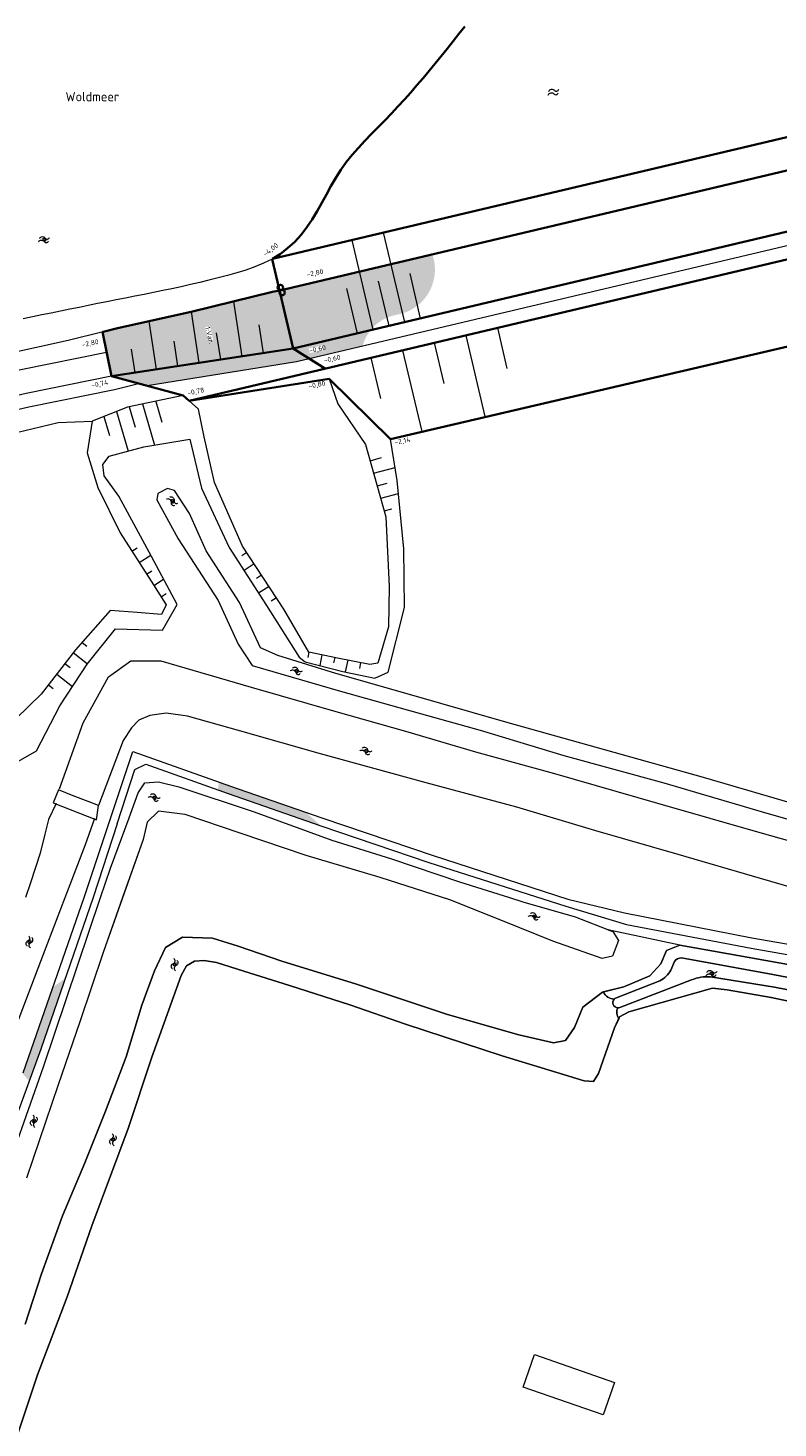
# Model space of a CAD drawing. Header units: metres. Extents: x 239845 to 242720, y 580286 to 584200.
# Tile 22 of 113: x 240252 to 240391, y 582402 to 582661. Entities that reach past the tile are written whole.
import ezdxf

# ---------------------------------------------------------------- set-up
doc = ezdxf.new("R2010")
doc.units = ezdxf.units.M
for name, color, linetype, lineweight in [('B-WA-GW-DIJK_KRUIN-G', 3, 'Continuous', 0), ('B-WA-GW-DIJK_TEEN-G', 94, 'Continuous', 0), ('B-WA-GW-WATERGANG_SLOOT_INSTEEK-G', 3, 'Continuous', 0), ('B-WA-KW-KUNSTWERK-G', 7, 'Continuous', 0), ('B-WE-GR-GROENVOORZIENING-GV', 80, 'Continuous', 18), ('B-WE-OG-TERREIN_ERF-GV', 7, 'Continuous', 18), ('B-WE-OG-WATER_SLOOT-GV', 120, 'Continuous', 18), ('N-WE-GK-BESCHOEIING_TYPE_5-G', 130, 'Continuous', 35), ('N-WE-GW-GRONDWERK-G', 3, 'Continuous', 35), ('N-WE-GW-GRONDWERK_BODEM_MEER-G', 150, 'Continuous', 35), ('N-WE-GW-SCHEIDING_GRONDSOORTEN-G', 4, 'Continuous', 18), ('N-WE-GW-TALUDARCERING_KORT-G', 90, 'Continuous', 18), ('N-WE-GW-TALUDARCERING_LANG-G', 60, 'Continuous', 13), ('N-WE-OG-TOPOGRAFIE-S @ 0.5', 7, 'Continuous', 18), ('N-WE-VH-VERHARDING_FUNDERING-A', 7, 'Continuous', 18), ('N-XX-AL-HOOGTELABEL-T25-M', 7, 'Continuous', 25), ('N-XX-XX-DETAIL1-GD', 1, 'Continuous', 18), ('X-XX-AL-T35-ORIENTATIE', 50, 'Continuous', 35)]:
    doc.layers.add(name, color=color, linetype=linetype, lineweight=lineweight)
for name, color, linetype, lineweight, true_color in [('B-WA-VH-VERHARDING_BETON-G', 9, 'Continuous', 18, 0x808080), ('B-WE-GK-BESCHOEIING_TYPE_5-G', 9, 'Continuous', 18, 0x808080), ('B-WE-OG-TOPOGRAFIE-S', 9, 'Continuous', 9, 0x808080), ('B-WE-OG-TOPOGRAFIE-S @ 0.2', 9, 'Continuous', 9, 0x808080), ('B-WE-OG-TOPOGRAFIE-S @ 0.5', 9, 'Continuous', 9, 0x808080), ('B-WE-VH-VERHARDING_BETON_ONGEWAPEND-G', 7, 'Continuous', 13, 0xc0c0c0), ('GBKN', 9, 'Continuous', 0, 0x808080), ('Meerstad  taludlijn-arcering', 9, 'Continuous', 0, 0x808080)]:
    doc.layers.add(name, color=color, linetype=linetype, lineweight=lineweight, true_color=true_color)
doc.styles.add('NLCS-ISO', font='NLCS-ISO.ttf')
doc.styles.add('NLCS-ISO-M1000-T25', font='NLCS-ISO.ttf', dxfattribs={"height": 2.5})

# ---------------------------------------------------------------- blocks, each defined once
blk = doc.blocks.new('SOG-TOPOGRAFIE_WATER-SO')
at = {"flags": 128}
for points in [[(-1.912067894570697, 0.4603085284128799), (-1.824502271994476, 0.5985739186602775, -0.5388311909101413), (0.1837699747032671, 0.6342924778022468, 0.6051675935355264), (1.859057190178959, 0.83247287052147, -4.03570463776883)], [(-2.279607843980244, -0.8082764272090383), (-2.192042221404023, -0.6700110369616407, -0.5388311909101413), (-0.1837699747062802, -0.6342924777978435, 0.6051675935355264), (1.491517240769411, -0.4361120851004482, -4.03570463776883)]]:
    blk.add_lwpolyline(points, format="xyb", dxfattribs=at)
blk = doc.blocks.new('*U81')
at = {"layer": 'B-WE-OG-TOPOGRAFIE-S @ 0.2', "xscale": 0.2, "yscale": 0.2, "zscale": 0.2, "rotation": 338.5723273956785}
blk.add_blockref('SOG-TOPOGRAFIE_WATER-SO', (240314.8072020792, 582527.0520648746), dxfattribs=at)
at = {"layer": 'B-WE-OG-TOPOGRAFIE-S @ 0.5', "xscale": 0.5, "yscale": 0.5, "zscale": 0.5, "rotation": 338.5723273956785}
blk.add_blockref('SOG-TOPOGRAFIE_WATER-SO', (240314.8072020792, 582527.0520648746), dxfattribs=at)
blk = doc.blocks.new('*U128')
at = {"layer": 'B-WE-OG-TOPOGRAFIE-S @ 0.2', "xscale": 0.2, "yscale": 0.2, "zscale": 0.2}
blk.add_blockref('SOG-TOPOGRAFIE_WATER-SO', (240255.4012719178, 582621.5010226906), dxfattribs=at)
at = {"layer": 'B-WE-OG-TOPOGRAFIE-S @ 0.5', "xscale": 0.5, "yscale": 0.5, "zscale": 0.5}
blk.add_blockref('SOG-TOPOGRAFIE_WATER-SO', (240255.4012719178, 582621.5010226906), dxfattribs=at)
blk = doc.blocks.new('*U135')
at = {"layer": 'B-WE-OG-TOPOGRAFIE-S @ 0.2', "xscale": 0.2, "yscale": 0.2, "zscale": 0.2, "rotation": 76.60135591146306}
blk.add_blockref('SOG-TOPOGRAFIE_WATER-SO', (240268.0846324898, 582455.3482900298), dxfattribs=at)
at = {"layer": 'B-WE-OG-TOPOGRAFIE-S @ 0.5', "xscale": 0.5, "yscale": 0.5, "zscale": 0.5, "rotation": 76.60135591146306}
blk.add_blockref('SOG-TOPOGRAFIE_WATER-SO', (240268.0846324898, 582455.3482900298), dxfattribs=at)
blk = doc.blocks.new('*U136')
at = {"layer": 'B-WE-OG-TOPOGRAFIE-S @ 0.2', "xscale": 0.2, "yscale": 0.2, "zscale": 0.2, "rotation": 76.60135591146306}
blk.add_blockref('SOG-TOPOGRAFIE_WATER-SO', (240279.4624515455, 582487.6883791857), dxfattribs=at)
at = {"layer": 'B-WE-OG-TOPOGRAFIE-S @ 0.5', "xscale": 0.5, "yscale": 0.5, "zscale": 0.5, "rotation": 76.60135591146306}
blk.add_blockref('SOG-TOPOGRAFIE_WATER-SO', (240279.4624515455, 582487.6883791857), dxfattribs=at)
blk = doc.blocks.new('*U137')
at = {"layer": 'B-WE-OG-TOPOGRAFIE-S @ 0.2', "xscale": 0.1999999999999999, "yscale": 0.1999999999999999, "zscale": 0.1999999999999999, "rotation": 1.353754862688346}
blk.add_blockref('SOG-TOPOGRAFIE_WATER-SO', (240378.6313476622, 582485.9787643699), dxfattribs=at)
at = {"layer": 'B-WE-OG-TOPOGRAFIE-S @ 0.5', "xscale": 0.4999999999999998, "yscale": 0.4999999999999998, "zscale": 0.4999999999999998, "rotation": 1.353754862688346}
blk.add_blockref('SOG-TOPOGRAFIE_WATER-SO', (240378.6313476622, 582485.9787643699), dxfattribs=at)
blk = doc.blocks.new('*U139')
at = {"layer": 'B-WE-OG-TOPOGRAFIE-S @ 0.2', "xscale": 0.1999999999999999, "yscale": 0.1999999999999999, "zscale": 0.1999999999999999, "rotation": 338.7146925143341}
blk.add_blockref('SOG-TOPOGRAFIE_WATER-SO', (240345.9046494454, 582496.4914825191), dxfattribs=at)
at = {"layer": 'B-WE-OG-TOPOGRAFIE-S @ 0.5', "xscale": 0.4999999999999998, "yscale": 0.4999999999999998, "zscale": 0.4999999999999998, "rotation": 338.7146925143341}
blk.add_blockref('SOG-TOPOGRAFIE_WATER-SO', (240345.9046494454, 582496.4914825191), dxfattribs=at)
blk = doc.blocks.new('*U140')
at = {"layer": 'B-WE-OG-TOPOGRAFIE-S @ 0.2', "xscale": 0.1999999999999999, "yscale": 0.1999999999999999, "zscale": 0.1999999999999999, "rotation": 338.7146925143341}
blk.add_blockref('SOG-TOPOGRAFIE_WATER-SO', (240275.7388774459, 582518.4485437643), dxfattribs=at)
at = {"layer": 'B-WE-OG-TOPOGRAFIE-S @ 0.5', "xscale": 0.4999999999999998, "yscale": 0.4999999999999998, "zscale": 0.4999999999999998, "rotation": 338.7146925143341}
blk.add_blockref('SOG-TOPOGRAFIE_WATER-SO', (240275.7388774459, 582518.4485437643), dxfattribs=at)
blk = doc.blocks.new('*U141')
at = {"layer": 'B-WE-OG-TOPOGRAFIE-S @ 0.2', "xscale": 0.2, "yscale": 0.2, "zscale": 0.2, "rotation": 76.60135591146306}
blk.add_blockref('SOG-TOPOGRAFIE_WATER-SO', (240253.4753505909, 582458.760726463), dxfattribs=at)
at = {"layer": 'B-WE-OG-TOPOGRAFIE-S @ 0.5', "xscale": 0.5, "yscale": 0.5, "zscale": 0.5, "rotation": 76.60135591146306}
blk.add_blockref('SOG-TOPOGRAFIE_WATER-SO', (240253.4753505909, 582458.760726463), dxfattribs=at)
blk = doc.blocks.new('*U142')
at = {"layer": 'B-WE-OG-TOPOGRAFIE-S @ 0.2', "xscale": 0.2, "yscale": 0.2, "zscale": 0.2, "rotation": 76.60135591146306}
blk.add_blockref('SOG-TOPOGRAFIE_WATER-SO', (240252.6524310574, 582491.8955799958), dxfattribs=at)
at = {"layer": 'B-WE-OG-TOPOGRAFIE-S @ 0.5', "xscale": 0.5, "yscale": 0.5, "zscale": 0.5, "rotation": 76.60135591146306}
blk.add_blockref('SOG-TOPOGRAFIE_WATER-SO', (240252.6524310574, 582491.8955799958), dxfattribs=at)
blk = doc.blocks.new('*U167')
at = {"layer": 'B-WE-OG-TOPOGRAFIE-S @ 0.2', "xscale": 0.2, "yscale": 0.2, "zscale": 0.2, "rotation": 316.4276963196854}
blk.add_blockref('SOG-TOPOGRAFIE_WATER-SO', (240279.0231244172, 582573.1575595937), dxfattribs=at)
at = {"layer": 'B-WE-OG-TOPOGRAFIE-S @ 0.5', "xscale": 0.5, "yscale": 0.5, "zscale": 0.5, "rotation": 316.4276963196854}
blk.add_blockref('SOG-TOPOGRAFIE_WATER-SO', (240279.0231244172, 582573.1575595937), dxfattribs=at)
blk = doc.blocks.new('*U168')
at = {"layer": 'B-WE-OG-TOPOGRAFIE-S @ 0.2', "xscale": 0.2, "yscale": 0.2, "zscale": 0.2, "rotation": 338.5723273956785}
blk.add_blockref('SOG-TOPOGRAFIE_WATER-SO', (240301.9696113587, 582541.8363334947), dxfattribs=at)
at = {"layer": 'B-WE-OG-TOPOGRAFIE-S @ 0.5', "xscale": 0.5, "yscale": 0.5, "zscale": 0.5, "rotation": 338.5723273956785}
blk.add_blockref('SOG-TOPOGRAFIE_WATER-SO', (240301.9696113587, 582541.8363334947), dxfattribs=at)

msp = doc.modelspace()

# ---------------------------------------------------------------- hatches: boundary and pattern name
at = {"layer": 'B-WE-VH-VERHARDING_BETON_ONGEWAPEND-G'}
for points in [[(240287.4145822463, 582519.8858336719), (240306.384672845, 582513.2753772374), (240303.6300233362, 582515.7509324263), (240287.5742817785, 582521.3639655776)], [(240252.5862666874, 582466.1436960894), (240259.2135181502, 582485.0632302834), (240256.9564905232, 582483.4995708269), (240251.3564833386, 582467.4308033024)]]:
    msp.add_hatch(color=256, dxfattribs=at).paths.add_polyline_path(points)
at = {"layer": 'N-WE-VH-VERHARDING_FUNDERING-A'}
h = msp.add_hatch(dxfattribs=at)
h.set_pattern_fill('AVH-FUNDERING_GRANULAAT_KLEIKORR', color=256, scale=0.5, pattern_type=2)
h.set_pattern_definition([(36.9396, (240309.9697729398, 582608.0028995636), (20.55299294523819, 15.66897723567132), [0.04961149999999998, -28.07291599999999]), (95.59059999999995, (240310.0094229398, 582608.0326995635), (-0.5408988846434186, 9.704354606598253), [0.04993549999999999, -11.8290375]), (148.123, (240310.0045729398, 582608.0823995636), (-8.238876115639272, 4.77670095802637), [0.039, -16.3731315]), (196.613, (240309.9714229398, 582608.1029995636), (-8.314275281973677, -2.809505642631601), [0.043321, -15.301267]), (257.2216, (240309.9299229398, 582608.0905995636), (0.6917955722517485, 5.468125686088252), [0.056566, -8.9855175]), (328.123, (240309.9174229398, 582608.0354495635), (-5.698038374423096, 3.890504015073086), [0.0616505, -16.3504795]), (0.542, (240309.8197729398, 582608.2528995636), (11.47146144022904, -0.1949014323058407), [0.067682, -15.86981]), (57.2271, (240309.8874729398, 582608.2535495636), (7.773386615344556, 12.51382932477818), [0.074191, -20.257964]), (79.3297, (240309.9276229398, 582608.3158995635), (1.999946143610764, 8.818134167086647), [0.052381, -14.4852495]), (136.421, (240309.9373229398, 582608.3673995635), (-2.540830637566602, 0.8862178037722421), [0.07326299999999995, -4.284922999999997]), (182.598, (240309.8842229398, 582608.4178995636), (-4.465315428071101, -0.3456846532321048), [0.064885, -33.7679295]), (222.5865, (240309.8194229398, 582608.4149495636), (7.08159478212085, 7.045702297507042), [0.0781805, -12.1539265]), (269.4301, (240309.7618729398, 582608.3620495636), (0.6918022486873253, 5.468125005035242), [0.063572, -7.5230435]), (322.095, (240309.7612229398, 582608.2984995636), (-5.698025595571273, 3.890522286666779), [0.0742015, -11.1487065]), (6.96, (240309.9697729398, 582608.4028995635), (-19.7857293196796, -2.614757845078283), [0.0728645, -24.358211]), (44.8544, (240310.0421229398, 582608.4117495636), (5.157113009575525, 5.813802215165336), [0.072253, -9.917286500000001]), (89.4301, (240310.0933229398, 582608.4626995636), (0.6918022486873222, 5.468125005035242), [0.059125, -7.5274905]), (133.74, (240310.0939229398, 582608.5217995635), (-13.24496724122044, 14.13552086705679), [0.069954, -23.653556]), (188.424, (240310.0455229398, 582608.5723495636), (-10.85512319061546, -1.923219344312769), [0.07335849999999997, -15.4141755]), (230.1133, (240309.9729729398, 582608.5615995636), (8.389743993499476, 10.39570592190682), [0.07033549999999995, -21.05466099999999]), (275.5906, (240309.9278729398, 582608.5076495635), (-0.5408988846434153, 9.704354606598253), [0.05545549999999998, -11.82351649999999]), (306.378, (240309.9332729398, 582608.4524495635), (-3.157190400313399, 3.004317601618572), [0.061537, -6.300768]), (8.424000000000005, (240310.0697729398, 582608.1028995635), (-10.85512319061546, -1.92321934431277), [0.1210325, -15.3665015]), (42.5865, (240310.1895229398, 582608.1206495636), (7.081594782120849, 7.045702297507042), [0.09748, -12.1347775]), (91.54189999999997, (240310.2612729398, 582608.1865995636), (0.07545939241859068, 7.58624032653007), [0.109746, -17.18711249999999]), (136.421, (240310.2583229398, 582608.2962995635), (-2.540830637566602, 0.8862178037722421), [0.1183675, -4.239817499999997]), (188.424, (240310.1725729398, 582608.3778995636), (-10.85512319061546, -1.923219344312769), [0.120206, -15.3673285]), (224.8544, (240310.0536729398, 582608.3602995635), (5.157113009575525, 5.813802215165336), [0.09499099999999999, -9.894549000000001]), (275.5906, (240309.9863229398, 582608.2932995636), (-0.5408988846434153, 9.704354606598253), [0.1329244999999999, -11.74604799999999]), (320.509, (240309.9992729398, 582608.1609995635), (-8.855237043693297, 6.894812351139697), [0.09135750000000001, -15.474349]), (21.54, (240309.7197729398, 582607.9528995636), (-8.314274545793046, -2.809507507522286), [0.1112645, -10.896238]), (77.2216, (240309.8232729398, 582607.9937495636), (0.6917955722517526, 5.468125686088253), [0.108735, -8.9333485]), (101.949, (240309.8473229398, 582608.0997995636), (-5.471600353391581, 26.64928344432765), [0.08964999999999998, -29.3148785]), (164.402, (240309.8287729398, 582608.1874995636), (-24.79192793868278, 6.744183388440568), [0.1320085, -28.2458465]), (193.868, (240309.7016229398, 582608.2229995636), (-4.465318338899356, -0.3456481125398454), [0.105875, -6.475789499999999]), (259.3296999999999, (240309.5988229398, 582608.1975995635), (1.999945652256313, 8.818134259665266), [0.1104775, -14.427153]), (291.526, (240309.5783729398, 582608.0890495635), (-8.087822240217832, 19.94929604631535), [0.08885149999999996, -23.63314449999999]), (333.818, (240309.6109729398, 582608.0063995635), (-10.77963464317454, 5.663049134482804), [0.1212475, -14.722194])])
edge = h.paths.add_edge_path()
edge.add_line((240298.7639630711, 582612.1461858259), (240297.4480000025, 582611.8649999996))
edge.add_line((240297.4480000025, 582611.8649999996), (240290.215000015, 582610.1060000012))
edge.add_line((240290.215000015, 582610.1060000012), (240282.4529999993, 582608.1569999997))
edge.add_line((240282.4529999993, 582608.1569999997), (240268.8740000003, 582605.1930000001))
edge.add_line((240268.8740000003, 582605.1930000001), (240266.4308395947, 582604.5723918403))
edge.add_line((240266.4308395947, 582604.5723918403), (240266.0595294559, 582604.4780721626))
edge.add_line((240266.0595294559, 582604.4780721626), (240267.7251729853, 582596.2809076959))
edge.add_line((240267.7251729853, 582596.2809076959), (240274.3626926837, 582594.5077329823))
edge.add_line((240274.3626926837, 582594.5077329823), (240301.8937951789, 582598.9320274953))
edge.add_line((240301.8937951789, 582598.9320274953), (240314.1069282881, 582601.8247623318))
edge.add_arc((240321.7192045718, 582599.8948464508), 7.853109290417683, 99.57790658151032, 165.7737318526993, ccw=False)
edge.add_arc((240318.9968170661, 582615.9908797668), 8.471526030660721, 279.6201288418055, 379.3711982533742)
edge.add_line((240326.988765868, 582618.8007743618), (240298.7639630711, 582612.1461858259))

# ---------------------------------------------------------------- linework, layer by layer
at = {"layer": 'B-WA-GW-DIJK_KRUIN-G'}
for points in [[(240154.4566545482, 582599.197810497), (240168.1114978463, 582593.6430019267), (240181.506336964, 582588.0740799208), (240195.1885450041, 582582.8387937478), (240205.9060525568, 582578.4993325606), (240221.2574979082, 582579.4229433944), (240242.4395195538, 582584.0372321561), (240257.8800267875, 582587.7478693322)], [(240257.8800267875, 582587.7478693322), (240264.2090881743, 582587.9680307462)]]:
    msp.add_lwpolyline(points, dxfattribs=at)
at = {"layer": 'B-WA-GW-WATERGANG_SLOOT_INSTEEK-G'}
for points in [[(240395.5715377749, 582516.7910007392), (240377.0667404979, 582522.1601955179), (240359.0034395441, 582527.2111926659), (240340.527168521, 582532.4261539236), (240322.3326092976, 582537.6613278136), (240309.1847322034, 582541.3961705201), (240298.4702685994, 582544.696976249), (240295.2587561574, 582546.1275533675), (240291.3790635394, 582554.519433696), (240285.2108533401, 582564.0218909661), (240282.1373088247, 582570.9687450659), (240279.3857008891, 582575.1858620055), (240278.1188020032, 582575.556794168), (240276.3260725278, 582574.6399775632), (240276.1135847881, 582573.4499790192), (240280.0355651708, 582566.2752795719), (240287.4170536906, 582554.8479035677), (240291.148204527, 582546.8243931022), (240291.148204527, 582546.8243931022), (240293.7328154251, 582542.8781386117), (240310.0187383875, 582538.1220001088), (240322.310967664, 582534.6926001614), (240335.8266694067, 582530.9048047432), (240351.2367298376, 582526.2599801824), (240369.7142189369, 582521.2065476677), (240388.7341701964, 582515.5845110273), (240406.902766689, 582510.4141197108)], [(240258.1270754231, 582520.0836483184), (240262.5432771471, 582532.2592658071), (240267.1779200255, 582540.7669308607), (240271.3158195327, 582543.7250389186), (240276.8495454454, 582543.716404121), (240293.5548702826, 582538.8878482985), (240309.1492866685, 582534.3801838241), (240322.0011717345, 582530.7216322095), (240334.9450716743, 582526.9231037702), (240349.5316413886, 582522.9264211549), (240368.5324336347, 582517.418621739), (240387.856930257, 582511.924549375), (240406.0711440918, 582506.7609466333), (240422.3165318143, 582502.0901324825), (240440.3566869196, 582497.1351116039), (240454.4054221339, 582492.6975486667), (240462.3662449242, 582489.7112653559), (240462.6934793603, 582488.2743927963), (240461.9110270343, 582484.8396049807), (240459.980641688, 582483.4274988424), (240450.7580697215, 582485.4094704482)], [(240450.7580697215, 582485.4094704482), (240438.0137549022, 582488.907290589), (240422.0993057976, 582493.5005426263), (240403.2342419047, 582498.9843613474), (240387.56909065, 582503.5527199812), (240372.3861684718, 582507.9305619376), (240357.1766751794, 582512.3021909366), (240342.5694907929, 582516.7108491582), (240325.8572755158, 582521.1910926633), (240306.3404414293, 582526.5258328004), (240291.6433283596, 582530.7522125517), (240281.7746385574, 582533.5018267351), (240277.818964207, 582534.0309308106), (240274.8370203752, 582533.6063994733), (240272.8037762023, 582532.7797552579), (240271.4708920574, 582531.3737153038), (240269.9317180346, 582529.0427889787), (240265.3552616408, 582517.0288310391)]]:
    msp.add_lwpolyline(points, dxfattribs=at)
at = {"layer": 'B-WA-KW-KUNSTWERK-G'}
msp.add_lwpolyline([(240265.3648619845, 582517.0348631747), (240263.4446933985, 582517.7419674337), (240260.6958449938, 582518.79591514), (240257.9487895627, 582519.8809368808), (240256.9870261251, 582517.4941092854), (240264.9812639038, 582514.3582514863), (240265.3648619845, 582517.0348631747)], close=True, dxfattribs=at)
at = {"layer": 'B-WA-VH-VERHARDING_BETON-G'}
for points in [[(240267.4419404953, 582514.2642499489), (240271.7061775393, 582526.9955485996), (240289.7187742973, 582520.602886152), (240306.5670262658, 582514.7265670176), (240327.119691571, 582507.7979175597), (240351.9987513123, 582499.7149493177), (240362.4312499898, 582497.1804741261), (240385.9545632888, 582492.584183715), (240405.8290210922, 582489.1443521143), (240424.4244512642, 582486.1476344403), (240444.537102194, 582482.8817848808), (240455.2977410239, 582480.9666606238), (240468.2522342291, 582477.6031135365), (240488.1772495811, 582471.8934139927), (240508.1614606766, 582466.068126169), (240528.4891398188, 582460.2047896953), (240546.8524186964, 582454.8827306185), (240566.27211851, 582449.2995222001), (240576.7147852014, 582446.2595702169), (240590.6049879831, 582442.244427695)], [(240268.7752503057, 582513.6110715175), (240272.0451402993, 582523.6523963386), (240274.095894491, 582524.6447741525), (240289.3172951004, 582519.2059696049), (240306.384672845, 582513.2753772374), (240326.3515865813, 582506.4918547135), (240351.6454056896, 582498.391084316), (240362.8227285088, 582495.0537952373), (240385.8639239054, 582490.6336762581), (240405.7682720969, 582487.1386027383), (240424.0636812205, 582484.2165644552), (240444.268777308, 582480.9111379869), (240454.773753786, 582479.1050124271), (240467.6980958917, 582475.6463906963), (240487.7046034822, 582469.9925265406), (240507.6374172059, 582464.1679211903), (240527.7991314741, 582458.3635650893), (240546.3192928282, 582452.9679561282), (240565.7036238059, 582447.3901367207), (240576.0703524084, 582444.3941856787), (240588.4903960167, 582440.8404171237), (240590.6049879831, 582442.244427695)]]:
    msp.add_lwpolyline(points, dxfattribs=at)
at = {"layer": 'B-WE-GR-GROENVOORZIENING-GV', "flags": 128}
for points in [[(240397.822, 582486.743), (240383.399, 582489.289), (240372.689, 582491.224), (240370.237, 582490.214), (240369.152, 582487.772), (240367.125, 582485.531), (240362.326, 582483.503), (240358.578, 582482.578, 0.3070964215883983), (240360.567, 582481.255, -0.08382542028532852), (240360.826, 582481.447), (240368.988, 582484.62, 0.1563721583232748), (240371, 582486.624), (240371.706, 582488.19, -0.25811874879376), (240372.977, 582488.853), (240389.828, 582485.765), (240410.112, 582481.945)], [(240411.911, 582479.178), (240390.141, 582483.424), (240378.338, 582485.338, 0.1259675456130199), (240374.847, 582484.797), (240361.572, 582479.688, -0.08932104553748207), (240361.239, 582479.636, 0.2785629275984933), (240361.406, 582477.601), (240361.567, 582477.955), (240363.273, 582478.886), (240378.704, 582483.259), (240381.428, 582482.958), (240389.526, 582481.528), (240397.116, 582479.943)]]:
    msp.add_lwpolyline(points, format="xyb", dxfattribs=at)
at = {"layer": 'B-WE-OG-TERREIN_ERF-GV', "flags": 128}
for points in [[(240251.785, 582421.233), (240254.825, 582430.532), (240258.691, 582441.246), (240262.823, 582450.996), (240266.672, 582460.543), (240270.454, 582470.607), (240273.333, 582480.107), (240275.699, 582486.471), (240277.701, 582490.785), (240280.872, 582492.679), (240286.371, 582492.521), (240291.132, 582491.032), (240299.173, 582488.279), (240312.986, 582484.027), (240329.786, 582478.41), (240342.969, 582474.62), (240349.376, 582473.203), (240351.575, 582473.615), (240353.216, 582475.998), (240354.799, 582479.772), (240358.408, 582482.536), (240358.578, 582482.578), (240362.326, 582483.503), (240367.125, 582485.531), (240369.152, 582487.772), (240370.237, 582490.214), (240372.689, 582491.224), (240372.689, 582491.224), (240372.689, 582491.224), (240359.375, 582494.066), (240360.282, 582493.712), (240361.349, 582492.054), (240360.221, 582489.164), (240358.318, 582488.744), (240349.251, 582491.968), (240340.266, 582495.559), (240330.224, 582499.56), (240317.332, 582503.734), (240303.7, 582507.759), (240291.503, 582511.911), (240281.351, 582515.319), (240276.427, 582515.977), (240274.361, 582513.924), (240273.605, 582510.72), (240266.193, 582489.853), (240261.883, 582477.051), (240257.894, 582465.416), (240252.082, 582448.166)], [(240397.116, 582479.943), (240389.526, 582481.528), (240381.428, 582482.958), (240378.704, 582483.259), (240363.273, 582478.886), (240361.567, 582477.955), (240361.406, 582477.601), (240360.643, 582475.925), (240357.656, 582467.491), (240356.723, 582466.059), (240355.009, 582466.142), (240339.857, 582470.801), (240322.016, 582476.648), (240311.729, 582480.207), (240300.611, 582483.735), (240292.166, 582486.438), (240287.12, 582487.997), (240284.875, 582488.386), (240283.05, 582488.272), (240281.616, 582487.379), (240280.615, 582485.633), (240275.174, 582470.539), (240270.848, 582457.325), (240264.106, 582439.347), (240259.537, 582426.23), (240254.094, 582411.876), (240249.279, 582397.456)]]:
    msp.add_lwpolyline(points, dxfattribs=at)
at = {"layer": 'B-WE-OG-WATER_SLOOT-GV', "flags": 128}
for points in [[(240249.279, 582397.456), (240254.094, 582411.876), (240259.537, 582426.23), (240264.106, 582439.347), (240270.848, 582457.325), (240275.174, 582470.539), (240280.615, 582485.633), (240281.616, 582487.379), (240283.05, 582488.272), (240284.875, 582488.386), (240287.12, 582487.997), (240292.166, 582486.438), (240300.611, 582483.735), (240311.729, 582480.207), (240322.016, 582476.648), (240339.857, 582470.801), (240355.009, 582466.142), (240356.723, 582466.059), (240357.656, 582467.491), (240360.643, 582475.925), (240361.406, 582477.601, -0.2785629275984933), (240361.239, 582479.636, -0.6538958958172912), (240360.567, 582481.255, -0.3070964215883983), (240358.578, 582482.578), (240358.408, 582482.536), (240354.799, 582479.772), (240353.216, 582475.998), (240351.575, 582473.615), (240349.376, 582473.203), (240342.969, 582474.62), (240329.786, 582478.41), (240312.986, 582484.027), (240299.173, 582488.279), (240291.132, 582491.032), (240286.371, 582492.521), (240280.872, 582492.679), (240277.701, 582490.785), (240275.699, 582486.471), (240273.333, 582480.107), (240270.454, 582470.607), (240266.672, 582460.543), (240262.823, 582450.996), (240258.691, 582441.246), (240254.825, 582430.532), (240251.785, 582421.233)], [(240410.112, 582481.945), (240389.828, 582485.765), (240372.977, 582488.853, 0.25811874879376), (240371.706, 582488.19), (240371, 582486.624, -0.1563721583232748), (240368.988, 582484.62), (240360.826, 582481.447, 0.08382542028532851), (240360.567, 582481.255, 0.6538958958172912), (240361.239, 582479.636, 0.08932104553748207), (240361.572, 582479.688), (240374.847, 582484.797, -0.1259675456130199), (240378.338, 582485.338), (240390.141, 582483.424), (240411.911, 582479.178)]]:
    msp.add_lwpolyline(points, format="xyb", dxfattribs=at)
at = {"layer": 'GBKN', "flags": 128}
for points in [[(240272.675, 582519.322), (240273.927, 582521.172)], [(240273.927, 582521.172), (240276.432, 582521.35)], [(240276.432, 582521.35), (240280.205, 582520.483)], [(240280.205, 582520.483), (240294.115, 582515.84)], [(240257.564, 582517.402), (240256.096, 582514.447)], [(240271.004, 582514.724), (240272.675, 582519.322)], [(240256.096, 582514.447), (240255.462, 582511.705)], [(240262.98, 582509.817), (240264.695, 582514.689)], [(240267.581, 582505.462), (240271.004, 582514.724)], [(240276.427, 582515.977), (240274.361, 582513.924)], [(240281.351, 582515.319), (240276.427, 582515.977)], [(240291.503, 582511.911), (240281.351, 582515.319)], [(240294.115, 582515.84), (240308.416, 582510.586)], [(240262.703, 582500), (240267.4419404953, 582514.2642499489)], [(240268.7752503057, 582513.6110715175), (240264.35, 582500)], [(240274.361, 582513.924), (240273.605, 582510.72)], [(240303.7, 582507.759), (240291.503, 582511.911)], [(240255.462, 582511.705), (240254.6, 582508.18)], [(240259.832, 582501.598), (240262.98, 582509.817)], [(240273.605, 582510.72), (240269.797, 582500)], [(240308.416, 582510.586), (240319.419, 582507.143)], [(240254.6, 582508.18), (240252.803, 582502.746)], [(240317.332, 582503.734), (240303.7, 582507.759)], [(240319.419, 582507.143), (240331.982, 582502.926)], [(240265.738, 582500), (240267.581, 582505.462)], [(240252.803, 582502.746), (240251.853, 582500)], [(240259.214, 582500), (240259.832, 582501.598)], [(240328.865, 582500), (240317.332, 582503.734)], [(240331.982, 582502.926), (240341.244, 582500)], [(240251.437, 582467.651), (240262.703, 582500)], [(240264.35, 582500), (240254.722, 582472.002)], [(240255.177, 582489.556), (240259.214, 582500)], [(240255.198, 582468.769), (240265.738, 582500)], [(240269.797, 582500), (240266.193, 582489.853)], [(240330.224, 582499.56), (240328.865, 582500)], [(240340.266, 582495.559), (240330.224, 582499.56)], [(240341.244, 582500), (240343.684, 582499.229)], [(240343.684, 582499.229), (240353.341, 582496.4180000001)], [(240353.341, 582496.4180000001), (240360.282, 582493.712)], [(240349.251, 582491.968), (240340.266, 582495.559)], [(240360.282, 582493.712), (240361.349, 582492.054)], [(240277.701, 582490.785), (240280.872, 582492.679)], [(240280.872, 582492.679), (240286.371, 582492.5210000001)], [(240286.371, 582492.5210000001), (240291.132, 582491.032)], [(240358.318, 582488.7440000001), (240349.251, 582491.968)], [(240361.349, 582492.054), (240360.221, 582489.164)], [(240370.237, 582490.214), (240372.689, 582491.224)], [(240372.689, 582491.224), (240383.399, 582489.289)], [(240250.415, 582476.901), (240255.177, 582489.556)], [(240266.193, 582489.853), (240261.883, 582477.051)], [(240275.699, 582486.471), (240277.701, 582490.785)], [(240291.132, 582491.032), (240299.173, 582488.279)], [(240360.221, 582489.164), (240358.318, 582488.7440000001)], [(240369.152, 582487.772), (240370.237, 582490.214)], [(240383.399, 582489.289), (240397.822, 582486.743)], [(240273.333, 582480.107), (240275.699, 582486.471)], [(240280.615, 582485.633), (240281.616, 582487.379)], [(240281.616, 582487.379), (240283.05, 582488.272)], [(240283.05, 582488.272), (240284.875, 582488.386)], [(240284.875, 582488.386), (240287.12, 582487.997)], [(240287.12, 582487.997), (240292.166, 582486.438)], [(240292.166, 582486.438), (240300.611, 582483.735)], [(240299.173, 582488.279), (240312.986, 582484.027)], [(240367.125, 582485.531), (240369.152, 582487.772)], [(240275.174, 582470.539), (240280.615, 582485.633)], [(240300.611, 582483.735), (240311.729, 582480.207)], [(240312.986, 582484.027), (240329.786, 582478.41)], [(240358.408, 582482.536), (240362.326, 582483.503)], [(240362.326, 582483.503), (240367.125, 582485.531)], [(240354.799, 582479.772), (240358.408, 582482.536)], [(240363.273, 582478.886), (240378.704, 582483.259)], [(240378.704, 582483.259), (240381.428, 582482.958)], [(240381.428, 582482.958), (240389.526, 582481.528)], [(240389.526, 582481.528), (240397.116, 582479.943)], [(240270.454, 582470.607), (240273.333, 582480.107)], [(240311.729, 582480.207), (240322.016, 582476.648)], [(240329.786, 582478.41), (240342.969, 582474.62)], [(240353.216, 582475.998), (240354.799, 582479.772)], [(240361.567, 582477.955), (240363.273, 582478.886)], [(240261.883, 582477.051), (240257.894, 582465.416)], [(240322.016, 582476.648), (240339.857, 582470.801)], [(240351.575, 582473.615), (240353.216, 582475.998)], [(240357.656, 582467.491), (240360.643, 582475.925)], [(240360.643, 582475.925), (240361.567, 582477.955)], [(240342.969, 582474.62), (240349.376, 582473.203)], [(240349.376, 582473.203), (240351.575, 582473.615)], [(240254.722, 582472.002), (240231.777, 582409.064)], [(240266.672, 582460.5430000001), (240270.454, 582470.607)], [(240270.848, 582457.3250000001), (240275.174, 582470.539)], [(240339.857, 582470.801), (240355.009, 582466.142)], [(240241.311, 582429.3150000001), (240255.198, 582468.769)], [(240257.894, 582465.416), (240252.082, 582448.166)], [(240355.009, 582466.142), (240356.723, 582466.059)], [(240356.723, 582466.059), (240357.656, 582467.491)], [(240262.823, 582450.996), (240266.672, 582460.5430000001)], [(240264.106, 582439.3470000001), (240270.848, 582457.3250000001)], [(240258.691, 582441.246), (240262.823, 582450.996)], [(240254.825, 582430.532), (240258.691, 582441.246)], [(240259.537, 582426.23), (240264.106, 582439.3470000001)], [(240251.785, 582421.233), (240254.825, 582430.532)], [(240254.094, 582411.876), (240259.537, 582426.23)], [(240343.761, 582409.561), (240345.85, 582415.581)], [(240345.85, 582415.581), (240360.587, 582410.466)], [(240249.279, 582397.456), (240254.094, 582411.876)], [(240358.497, 582404.446), (240343.761, 582409.561)], [(240360.587, 582410.466), (240358.497, 582404.446)]]:
    msp.add_lwpolyline(points, dxfattribs=at)
at = {"layer": 'Meerstad  taludlijn-arcering', "extrusion": (-0.005069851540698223, 0.01737120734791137, 0.9998362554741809)}
for p, q in [((240268.6651640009, 582589.7771981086, -0.004617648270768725), (240270.8000194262, 582582.4623850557, 0.1332954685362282)), ((240271.009806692, 582590.6668730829, -0.008185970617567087), (240272.1118293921, 582586.8909311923, 0.06300544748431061)), ((240273.4657549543, 582591.1751735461, -0.004563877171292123), (240275.6814602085, 582583.5833387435, 0.1385721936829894)), ((240275.9362817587, 582591.6335224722), (240277.0494064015, 582587.8195411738, 0.07190861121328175)), ((240266.336764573, 582588.8318676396), (240267.3614756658, 582585.3208242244, 0.06619703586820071))]:
    msp.add_line(p, q, dxfattribs=at)
at = {"layer": 'Meerstad  taludlijn-arcering', "extrusion": (0.05884477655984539, -0.2709387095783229, 0.9607962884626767)}
for p, q in [((240315.4960893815, 582580.6822735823, -0.03081896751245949), (240317.6043011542, 582581.2647684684, 0.004321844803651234)), ((240316.1465850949, 582578.3696932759, -0.7227927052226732), (240320.1030067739, 582579.4628450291, -0.6568449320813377)), ((240316.7970808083, 582576.0571129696, -1.414766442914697), (240318.6452907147, 582576.5677698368, -1.383959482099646)), ((240317.447576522, 582573.7445326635, -2.106740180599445), (240320.7345206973, 582574.6527090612, -2.051951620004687)), ((240318.0980722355, 582571.4319523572, -2.79871391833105), (240319.5358743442, 582571.8292143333, -2.774747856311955))]:
    msp.add_line(p, q, dxfattribs=at)
at = {"layer": 'Meerstad  taludlijn-arcering', "extrusion": (-0.02294127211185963, -0.01465582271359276, 0.9996293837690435)}
for p, q in [((240271.5163858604, 582563.9669029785), (240272.4978665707, 582564.5939129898, 0.03171751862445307)), ((240272.862287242, 582561.8601164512), (240274.9996566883, 582563.2255554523, 0.0690712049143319)), ((240274.2081886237, 582559.753329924), (240275.1666261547, 582560.3656190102, 0.03097285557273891)), ((240275.5540900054, 582557.6465433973), (240277.3655433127, 582558.8037738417, 0.05853890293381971)), ((240276.8999913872, 582555.5397568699), (240277.8353857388, 582556.1373250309, 0.03022819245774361))]:
    msp.add_line(p, q, dxfattribs=at)
at = {"layer": 'Meerstad  taludlijn-arcering', "extrusion": (0.02278157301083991, 0.01490285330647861, 0.9996293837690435)}
for p, q in [((240292.7321939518, 582563.7316411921), (240291.8033110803, 582563.1240007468, 0.03022819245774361)), ((240294.1007811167, 582561.6395204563), (240292.220132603, 582560.4092705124, 0.0612010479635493)), ((240295.4693682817, 582559.5473997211), (240294.5176026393, 582558.9247902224, 0.03097285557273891)), ((240296.8379554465, 582557.4552789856), (240294.9115413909, 582556.1950909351, 0.062690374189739)), ((240298.2065426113, 582555.3631582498), (240297.2318941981, 582554.7255796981, 0.03171751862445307))]:
    msp.add_line(p, q, dxfattribs=at)
at = {"layer": 'Meerstad  taludlijn-arcering', "extrusion": (-0.02135588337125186, 0.01688257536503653, 0.9996293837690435)}
for p, q in [((240262.3075043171, 582547.1394726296), (240263.2211584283, 582546.4171969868, 0.03171751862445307)), ((240259.1531342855, 582543.2594448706, -0.001860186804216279), (240260.098922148, 582542.5117663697, 0.03097285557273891)), ((240260.6767348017, 582545.2418191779, -0.002790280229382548), (240263.3123814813, 582543.15824797, 0.08870624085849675)), ((240257.6563260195, 582541.25589035), (240260.5486428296, 582538.969412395, 0.1004068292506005)), ((240256.1059332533, 582539.2946962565), (240256.9766858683, 582538.6063357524, 0.03022819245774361))]:
    msp.add_line(p, q, dxfattribs=at)
at = {"layer": 'Meerstad  taludlijn-arcering', "extrusion": (-0.2322336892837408, 0.05089326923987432, 0.9713276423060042)}
for p, q in [((240304.206914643, 582545.2989777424, -2.800000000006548), (240304.0213241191, 582544.3698794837, -2.795692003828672)), ((240306.5887441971, 582544.8259546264, -2.205746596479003), (240306.1924514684, 582542.8420446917, -2.196547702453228)), ((240308.970573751, 582544.3529315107, -1.611493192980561), (240308.7659232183, 582543.3284155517, -1.606742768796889)), ((240311.3524033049, 582543.8799083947, -1.017239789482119), (240310.909925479, 582541.6647878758, -1.006968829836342)), ((240313.7342328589, 582543.4068852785, -0.422986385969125), (240313.5105223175, 582542.2869516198, -0.4177935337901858))]:
    msp.add_line(p, q, dxfattribs=at)
at = {"layer": 'N-WE-GK-BESCHOEIING_TYPE_5-G', "flags": 128}
msp.add_lwpolyline([(240298.7639630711, 582612.1461858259), (240298.8292787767, 582612.1310747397), (240693.2935788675, 582705.5616967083)], dxfattribs=at)
at = {"layer": 'N-WE-GK-BESCHOEIING_TYPE_5-G'}
for centre in [(240298.9246696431, 582612.6746888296), (240299.2584951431, 582611.7343768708)]:
    msp.add_circle(centre, 0.5, dxfattribs=at)
at = {"layer": 'N-WE-GW-GRONDWERK-G', "flags": 128}
for points in [[(240301.3060769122, 582601.4133753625), (240662.2440472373, 582686.9031371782)], [(240282.1170301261, 582591.7300280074), (240660.7163651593, 582681.4029625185)], [(240489.9898249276, 582624.5229465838), (240319.2456457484, 582584.6980295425)], [(240297.3926400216, 582617.9359148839), (240301.3060769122, 582601.4133753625)], [(240298.7639630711, 582612.1461858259), (240297.4479999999, 582611.8650000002), (240290.2149999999, 582610.1060000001), (240282.4530000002, 582608.1570000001), (240268.8739999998, 582605.193), (240266.4308395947, 582604.5723918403), (240266.0595294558, 582604.4780721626)], [(240267.7251729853, 582596.2809076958), (240266.0595294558, 582604.4780721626)], [(240267.7251729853, 582596.2809076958), (240301.3060769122, 582601.4133753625)], [(240301.3060769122, 582601.4133753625), (240307.2542536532, 582597.6838910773)], [(240267.7251729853, 582596.2809076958), (240281.0002123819, 582592.7345582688), (240282.1170301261, 582591.7300280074)], [(240282.1170301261, 582591.7300280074), (240307.9198210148, 582595.7861991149), (240319.2456457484, 582584.6980295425)]]:
    msp.add_lwpolyline(points, dxfattribs=at)
at = {"layer": 'N-WE-GW-GRONDWERK_BODEM_MEER-G', "flags": 128}
for points in [[(240297.4464122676, 582617.9695403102), (240693.1988728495, 582711.705268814), (240704.5650128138, 582714.397389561)], [(240332.9877039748, 582660.9034647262), (240331.9054033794, 582659.5248613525), (240330.8192100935, 582658.1498057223), (240329.7274043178, 582656.7797573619), (240328.6282714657, 582655.4161699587), (240327.520394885, 582654.0601635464), (240326.4028113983, 582652.7123503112), (240325.2745958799, 582651.3732998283), (240324.1348232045, 582650.0435816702), (240322.9825682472, 582648.7237654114), (240321.8169058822, 582647.4144206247), (240320.6369109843, 582646.1161168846), (240319.4416584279, 582644.8294237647), (240318.2302230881, 582643.5549108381), (240317.0020376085, 582642.2928858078), (240315.7654174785, 582641.0371545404), (240314.5379404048, 582639.7747433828), (240313.3376177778, 582638.4923612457), (240312.1824609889, 582637.1767170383), (240311.0904814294, 582635.8145196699), (240310.0790140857, 582634.3929728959), (240309.1460502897, 582632.913431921), (240308.2678662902, 582631.3931382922), (240307.4195856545, 582629.8501768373), (240306.5763319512, 582628.3026323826), (240305.7132287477, 582626.7685897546), (240304.805399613, 582625.2661337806), (240303.8279681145, 582623.8133492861), (240302.7560578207, 582622.4283210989), (240301.5699644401, 582621.1292647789), (240300.2735905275, 582619.9349925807), (240298.8775699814, 582618.864486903), (240297.4464122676, 582617.9695403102)]]:
    msp.add_lwpolyline(points, dxfattribs=at)
at = {"layer": 'N-WE-GW-SCHEIDING_GRONDSOORTEN-G', "flags": 128}
for points in [[(240682.5635733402, 582689.0953556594), (240662.8317655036, 582684.4217893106), (240301.8937951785, 582598.932027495)], [(240301.8937951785, 582598.932027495), (240274.3626926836, 582594.5077329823)]]:
    msp.add_lwpolyline(points, dxfattribs=at)
at = {"layer": 'N-WE-GW-TALUDARCERING_KORT-G'}
for points in [[(240322.8078880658, 582615.2413466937), (240324.7669489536, 582606.9701871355)], [(240316.9694224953, 582613.8584801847), (240318.9284833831, 582605.5873206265)], [(240311.1309569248, 582612.4756136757), (240313.0900178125, 582604.2044541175)], [(240294.9505158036, 582605.8135742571), (240295.7527611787, 582600.5646128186)], [(240340.824829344, 582597.7221930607), (240339.0501506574, 582605.2148905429)], [(240279.22811266, 582602.7816503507), (240279.9364273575, 582598.1472621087)], [(240287.0893142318, 582604.2976123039), (240287.8445942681, 582599.3559374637)], [(240329.1478982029, 582594.9564600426), (240327.3732195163, 582602.4491575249)], [(240271.3669110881, 582601.2656883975), (240272.0282604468, 582596.9385867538)], [(240317.4709670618, 582592.1907270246), (240315.6962883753, 582599.6834245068)]]:
    msp.add_lwpolyline(points, dxfattribs=at)
at = {"layer": 'N-WE-GW-TALUDARCERING_LANG-G'}
for points in [[(240312.0911288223, 582621.4382064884), (240316.0092505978, 582604.895887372)], [(240317.9295943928, 582622.8210729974), (240321.8477161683, 582606.278753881)], [(240290.2468333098, 582610.1137415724), (240291.7986777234, 582599.9602751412)], [(240282.4530000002, 582608.1570000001), (240283.8905108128, 582598.7515997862)], [(240274.6213744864, 582606.447526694), (240275.9823439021, 582597.5429244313)], [(240336.76104246, 582588.8466290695), (240333.2116850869, 582603.8320240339)], [(240325.0841113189, 582586.0808960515), (240321.5347539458, 582601.0662910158)]]:
    msp.add_lwpolyline(points, dxfattribs=at)
at = {"layer": 'N-XX-XX-DETAIL1-GD', "ltscale": 0.25, "flags": 128}
msp.add_lwpolyline([(240266.8283195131, 582600.6946104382), (240251.0181346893, 582597.4786565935), (240237.4772263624, 582594.3363973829), (240223.0440389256, 582591.1174064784), (240214.0654369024, 582589.3618406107), (240204.9360074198, 582590.5684616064), (240192.8798289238, 582594.5972220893), (240179.5142593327, 582598.5886010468), (240168.2029269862, 582602.2725116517), (240156.2030376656, 582606.285363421), (240153.9830270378, 582599.646722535), (240166.0090303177, 582595.6251380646), (240177.4285791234, 582591.9059831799), (240190.7684888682, 582587.9222670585), (240203.3537222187, 582583.716714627), (240214.2841729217, 582582.2720557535), (240224.4777929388, 582584.2651913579), (240239.0303066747, 582587.5107952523), (240252.5064134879, 582590.6380168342), (240268.2739384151, 582593.8413239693), (240272.7343443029, 582594.9427367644)], dxfattribs=at)

# ---------------------------------------------------------------- block references
at = {"layer": 'B-WE-OG-TOPOGRAFIE-S'}
for name in ['*U128', '*U167', '*U168', '*U81', '*U140', '*U139', '*U142', '*U136', '*U137', '*U141', '*U135']:
    msp.add_blockref(name, (0, 0), dxfattribs=at)
at = {"layer": 'N-WE-OG-TOPOGRAFIE-S @ 0.5', "xscale": 0.4999999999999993, "yscale": 0.4999999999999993, "zscale": 0.4999999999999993, "rotation": 7.62557050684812}
msp.add_blockref('SOG-TOPOGRAFIE_WATER-SO', (240349.4580823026, 582648.7741945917), dxfattribs=at)

# ---------------------------------------------------------------- texts
at = {"layer": 'X-XX-AL-T35-ORIENTATIE', "insert": (240259.2564974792, 582648.8217587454), "char_height": 1.75, "width": 4.049424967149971, "attachment_point": 1, "style": 'NLCS-ISO', "bg_fill": 3, "box_fill_scale": 1, "bg_fill_color": 256, "bg_fill_transparency": 0}
msp.add_mtext('Woldmeer', dxfattribs=at)

# ---------------------------------------------------------------- next in the draw order: texts
at = {"layer": 'N-XX-AL-HOOGTELABEL-T25-M', "char_height": 0.9, "attachment_point": 1, "style": 'NLCS-ISO-M1000-T25', "bg_fill": 3, "box_fill_scale": 1, "bg_fill_color": 256, "bg_fill_transparency": 0}
for s, insert, rotation in [('-4,00', (240295.5997050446, 582619.075091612), 37.799925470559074), ('-2,80', (240303.6818184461, 582615.4936369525), 11.452940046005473), ('1:Var.', (240285.8971654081, 582605.5792660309), 284.1417042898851), ('-2,80', (240262.1730653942, 582602.525696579), 11.452940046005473), ('-0,60', (240304.1593555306, 582601.4535686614), 11.452940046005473), ('-0,74', (240263.9285754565, 582595.0208272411), 11.452940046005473), ('-0,80', (240304.040462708, 582594.860997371), 11.452940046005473), ('-0,78', (240281.6691918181, 582593.6086010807), 11.452940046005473), ('-2,14', (240319.9106900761, 582584.5026468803), 11.452940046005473)]:
    msp.add_mtext_dynamic_manual_height_columns(s, width=2.607198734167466, gutter_width=6.249999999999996, heights=[0], dxfattribs=dict(at, insert=insert, rotation=rotation))

# ---------------------------------------------------------------- next in the draw order: linework, layer by layer
at = {"layer": 'B-WA-GW-DIJK_KRUIN-G'}
for points in [[(240267.7251729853, 582596.2809076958), (240251.9748853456, 582593.0811024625), (240238.4756351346, 582589.948510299), (240223.9657379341, 582586.7124110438), (240214.2060529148, 582584.8041217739), (240203.9188240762, 582586.1637671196), (240191.5225388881, 582590.3061795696), (240178.1734649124, 582594.2926324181), (240166.7925648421, 582597.99920006), (240154.7758879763, 582602.0176657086)], [(240307.9198210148, 582595.7861991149), (240309.5249853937, 582591.209491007), (240314.6542172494, 582583.675217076), (240318.4169574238, 582570.298282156), (240319.0318728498, 582557.4845252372), (240318.9049403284, 582550.0272068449), (240316.925248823, 582543.2740603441), (240315.429606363, 582543.0701899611), (240309.5008547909, 582544.2127214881), (240304.1539119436, 582545.309853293), (240299.5661140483, 582553.284819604), (240291.9555557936, 582564.9188661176), (240286.7808328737, 582576.6892239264), (240284.8519105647, 582585.0925781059), (240283.837173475, 582590.1828319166), (240281.0002123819, 582592.7345582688), (240270.6970432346, 582590.6021413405), (240264.2090881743, 582587.9680307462), (240263.2370060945, 582582.1418475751), (240265.2537027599, 582575.7251570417), (240269.3334658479, 582567.3777278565), (240275.0547482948, 582558.4380644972), (240277.841170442, 582554.0614549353), (240276.9601754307, 582552.2809619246), (240272.4848176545, 582552.6660185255), (240267.4987506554, 582553.0282731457), (240261.093525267, 582545.7841100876), (240254.7846107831, 582537.5755082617), (240247.7646486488, 582530.7591010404)]]:
    msp.add_lwpolyline(points, dxfattribs=at)
at = {"layer": 'B-WA-GW-DIJK_TEEN-G'}
msp.add_lwpolyline([(240247.665416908, 582523.5553635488), (240253.8838964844, 582527.0790376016), (240258.2015208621, 582535.4039594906), (240263.2768470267, 582543.1137575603), (240268.4747502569, 582549.6217185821), (240277.1782747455, 582549.4013061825), (240279.8630858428, 582554.134572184), (240275.1350570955, 582562.9737088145), (240269.1286555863, 582574.1456990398), (240266.3671689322, 582577.9100165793), (240266.1407421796, 582579.9780660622), (240267.3013625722, 582581.5164875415), (240273.697160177, 582583.2456565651), (240282.2039775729, 582584.6933210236), (240284.3737547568, 582575.6283111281), (240289.4921231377, 582564.6807590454), (240296.3427642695, 582553.9540972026), (240302.3718057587, 582544.4058988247), (240303.4928106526, 582543.5279025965), (240310.4340084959, 582541.7644548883), (240316.3606939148, 582540.5232824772), (240318.8183318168, 582541.6337805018), (240321.8339156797, 582553.5817974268), (240321.7464630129, 582564.3865643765), (240320.4983110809, 582577.0490532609), (240319.2456911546, 582584.697752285)], dxfattribs=at)
at = {"layer": 'B-WE-GK-BESCHOEIING_TYPE_5-G', "flags": 128}
msp.add_lwpolyline([(240298.852, 582612.1670000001), (240297.4479999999, 582611.8650000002), (240290.2149999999, 582610.1060000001), (240282.4530000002, 582608.1570000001), (240268.8739999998, 582605.193), (240266.4308395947, 582604.5723918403), (240259.7289999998, 582602.8700000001), (240248.6269999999, 582600.4220000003), (240234.051, 582597.25), (240215.6510000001, 582592.9410000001), (240213.6400000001, 582592.4189999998), (240212.7370000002, 582592.6119999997), (240210.0750000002, 582593.446), (240199.9029999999, 582596.352), (240186.591, 582600.091), (240179.5350000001, 582602.1510000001), (240171.8879999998, 582604.4160000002), (240166.0750000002, 582605.9380000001), (240159.4100000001, 582607.8930000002), (240124.2099795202, 582614.1058529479)], dxfattribs=at)
at = {"layer": 'GBKN'}
msp.add_lwpolyline([(240297.3926400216, 582617.9359148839), (240295.8321336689, 582617.1468611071), (240294.2121149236, 582616.4732557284), (240292.548777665, 582615.8899990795), (240290.8583157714, 582615.3719914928), (240289.1567115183, 582614.8944297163), (240287.4529608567, 582614.4422970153), (240285.7476426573, 582614.012367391), (240284.0408349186, 582613.6021164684), (240282.3326156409, 582613.2090198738), (240280.623062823, 582612.8305532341), (240278.9122544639, 582612.4641921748), (240277.2002685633, 582612.1074123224), (240275.4871831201, 582611.7576893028), (240273.7730761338, 582611.4124987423), (240272.0580259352, 582611.0693664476), (240270.3421177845, 582610.7268658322), (240268.6254435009, 582610.3845619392), (240266.9080951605, 582610.0420587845), (240265.1901648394, 582609.6989603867), (240263.4717446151, 582609.3548707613), (240261.7529265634, 582609.0093939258), (240260.0338027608, 582608.6621338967), (240258.3144652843, 582608.3126946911), (240256.5950062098, 582607.9606803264), (240254.8755176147, 582607.6056948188), (240253.1560775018, 582607.2474483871), (240251.4361796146, 582606.8900605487)], dxfattribs=at)

# ---------------------------------------------------------------- next in the draw order: texts
at = {"layer": 'N-XX-AL-HOOGTELABEL-T25-M', "insert": (240306.8715996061, 582599.6592977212), "char_height": 0.9, "attachment_point": 1, "rotation": 11.452940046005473, "style": 'NLCS-ISO-M1000-T25', "bg_fill": 3, "box_fill_scale": 1, "bg_fill_color": 256, "bg_fill_transparency": 0}
msp.add_mtext_dynamic_manual_height_columns('-0,60', width=2.607198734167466, gutter_width=6.249999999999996, heights=[0], dxfattribs=at)

doc.saveas('drawing.dxf')
